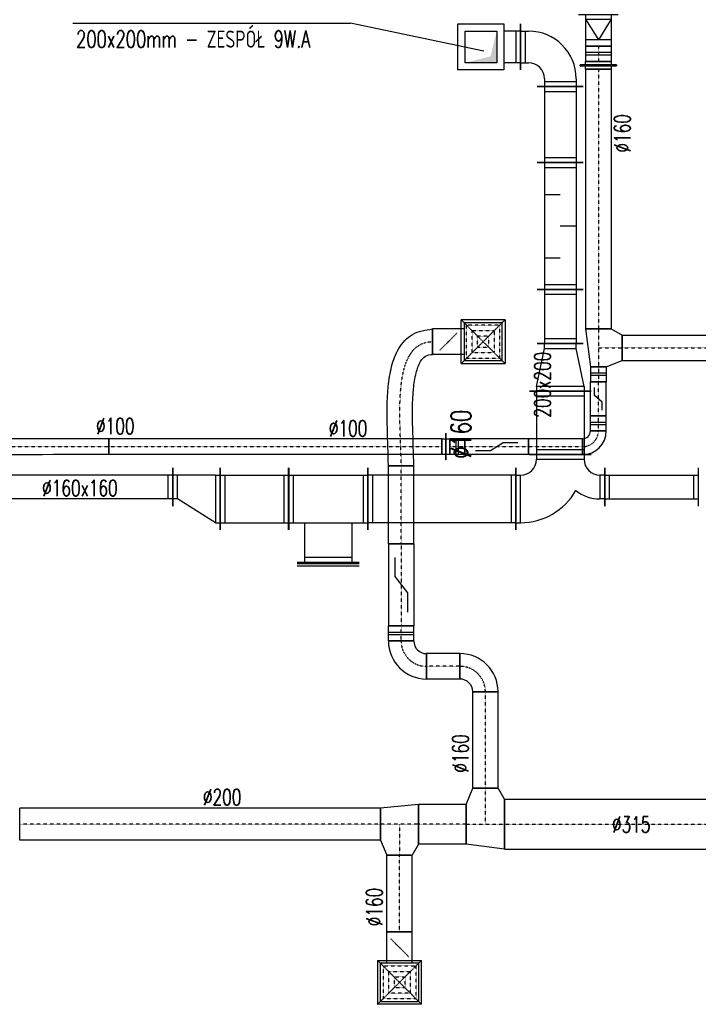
# Model space of a CAD drawing. Extents: x -7228 to 74941, y -112898 to 85621.
# Tile 198 of 256: x 25626 to 26054, y 34369 to 34989. Entities that reach past the tile are written whole.
import ezdxf

# ---------------------------------------------------------------- set-up
doc = ezdxf.new("R2010")
doc.units = 0
doc.linetypes.add('DASHDOT', pattern=[1, 0.5, -0.25, 0, -0.25])
doc.linetypes.add('DASHED', pattern=[0.75, 0.5, -0.25])
doc.layers.get('0').update_dxf_attribs({"color": 101, "linetype": 'CONTINUOUS'})
for name, color, linetype in [('E35', 6, 'CONTINUOUS'), ('FLUID-N8A', 7, 'CONTINUOUS'), ('FLUID-N8A-SYM', 7, 'CONTINUOUS'), ('FLUID-W7A', 7, 'CONTINUOUS'), ('FLUID-W8B', 7, 'CONTINUOUS'), ('FLUID-W8B-SYM', 7, 'CONTINUOUS'), ('m-went-odnośniki', 255, 'CONTINUOUS'), ('m-went-opis', 86, 'CONTINUOUS')]:
    doc.layers.add(name, color=color, linetype=linetype)
doc.styles.add('tab-bud$0$ROMANS', font='romans', dxfattribs={"width": 0.7})
doc.linetypes.add('ZIGZAG', pattern='A,0.00254,-5.08,[131,ltypeshp.shx,S=5.08,R=0,X=-5.08,Y=0],-10.16,[131,ltypeshp.shx,S=5.08,R=180,X=5.08,Y=0],-5.08', length=20.32254)

# ---------------------------------------------------------------- blocks, each defined once
blk = doc.blocks.new('*U7294')
at = {"color": 1, "linetype": 'Continuous', "lineweight": -2}
for p, q in [((-100, -125), (-100, 125)), ((100, 80), (100, -80))]:
    blk.add_line(p, q, dxfattribs=at)
at = {"color": 0, "linetype": 'ByBlock', "lineweight": -2}
for p, q in [((-100, 80), (-70, 80)), ((-70, 80), (60, 80)), ((60, 80), (100, 80)), ((-100, -80), (-70, -80)), ((-70, -80), (60, -80)), ((60, -80), (100, -80))]:
    blk.add_line(p, q, dxfattribs=at)
at = {"color": 4, "linetype": 'Continuous'}
for p, q in [((-70, -80), (-70, 80)), ((-70, 80), (60, 0)), ((60, 80), (60, -80)), ((-70, -80), (60, 0))]:
    blk.add_line(p, q, dxfattribs=at)
blk = doc.blocks.new('*U7293')
at = {"color": 1, "linetype": 'Continuous', "lineweight": -2}
for p, q in [((-25, -80), (-25, 80)), ((25, 80), (25, -80))]:
    blk.add_line(p, q, dxfattribs=at)
at = {"color": 0, "linetype": 'ByBlock', "lineweight": -2}
for p, q in [((-25, 80), (-2.5, 80)), ((-2.5, 115), (2.5, 115)), ((-2.5, 115), (-2.5, -115)), ((2.5, -115), (2.5, 115)), ((2.5, 80), (25, 80)), ((-2.5, -80), (-25, -80)), ((2.5, -115), (-2.5, -115)), ((25, -80), (2.5, -80))]:
    blk.add_line(p, q, dxfattribs=at)
blk = doc.blocks.new('*U7292')
at = {"color": 1, "linetype": 'Continuous', "lineweight": -2}
for p, q in [((-47.5, -80), (-47.5, 80)), ((47.5, 80), (47.5, -80))]:
    blk.add_line(p, q, dxfattribs=at)
at = {"color": 0, "linetype": 'ByBlock', "lineweight": -2}
for p, q in [((-47.5, 80), (47.5, 80)), ((-47.5, -80), (47.5, -80))]:
    blk.add_line(p, q, dxfattribs=at)
at = {"color": 4, "linetype": 'Continuous'}
for p, q in [((-7.5, 80), (-7.5, -80)), ((7.5, 80), (7.5, -80))]:
    blk.add_line(p, q, dxfattribs=at)
at = {"layer": 'FLUID-W8B-SYM', "color": 2, "linetype": 'DASHDOT'}
blk.add_line((-47.5, 0), (47.5, 0), dxfattribs=at)
blk = doc.blocks.new('*U7291')
at = {"color": 1, "linetype": 'Continuous', "lineweight": -2}
for p, q in [((-817.5, -80), (-817.5, 80)), ((817.5, 80), (817.5, -80))]:
    blk.add_line(p, q, dxfattribs=at)
at = {"color": 0, "linetype": 'ByBlock', "lineweight": -2}
for p, q in [((-817.5, 80), (817.5, 80)), ((-817.5, -80), (817.5, -80))]:
    blk.add_line(p, q, dxfattribs=at)
at = {"layer": 'FLUID-W8B-SYM', "color": 2, "linetype": 'DASHDOT'}
blk.add_line((-817.5, 0), (817.5, 0), dxfattribs=at)
blk = doc.blocks.new('*U7296')
at = {"color": 0, "linetype": 'ByBlock', "lineweight": -2}
for p, q in [((-120, 80), (-80, 150)), ((120, 50), (80, 150)), ((-120, -80), (120, -50))]:
    blk.add_line(p, q, dxfattribs=at)
at = {"color": 1, "linetype": 'Continuous', "lineweight": -2}
for p, q in [((-80, 150), (80, 150)), ((-120, -80), (-120, 80)), ((120, 50), (120, -50))]:
    blk.add_line(p, q, dxfattribs=at)
at = {"layer": 'FLUID-W8B-SYM', "color": 2, "linetype": 'DASHDOT'}
for p, q in [((0, 0), (0, 150)), ((-120, 0), (120, 0))]:
    blk.add_line(p, q, dxfattribs=at)
blk = doc.blocks.new('*U7313')
at = {"color": 1, "linetype": 'Continuous', "lineweight": -2}
for p, q in [((75, 75), (75, -25)), ((25, -75), (-75, -75))]:
    blk.add_line(p, q, dxfattribs=at)
at = {"color": 0, "linetype": 'ByBlock', "lineweight": -2}
for radius in [150, 50]:
    blk.add_arc((75, -75), radius, 90, 180, dxfattribs=at)
at = {"layer": 'FLUID-W8B-SYM', "color": 2, "linetype": 'DASHDOT'}
blk.add_arc((75, -75), 100, 90, 180, dxfattribs=at)
blk = doc.blocks.new('*U7314')
at = {"color": 1, "linetype": 'Continuous', "lineweight": -2}
for p, q in [((-170, -50), (-170, 50)), ((170, 50), (170, -50))]:
    blk.add_line(p, q, dxfattribs=at)
at = {"color": 0, "linetype": 'ByBlock', "lineweight": -2}
for p, q in [((-170, 50), (170, 50)), ((-170, -50), (170, -50))]:
    blk.add_line(p, q, dxfattribs=at)
at = {"layer": 'FLUID-W8B-SYM', "color": 2, "linetype": 'DASHDOT'}
blk.add_line((-170, 0), (170, 0), dxfattribs=at)
blk = doc.blocks.new('*U6992')
at = {"color": 1, "linetype": 'Continuous', "lineweight": -2}
for p, q in [((200, 195), (200, -95)), ((95, -200), (-195, -200))]:
    blk.add_line(p, q, dxfattribs=at)
at = {"color": 0, "linetype": 'ByBlock', "lineweight": -2}
for p, q in [((150, 150), (200, 150)), ((150, -50), (200, -50)), ((-150, -200), (-150, -150)), ((50, -200), (50, -150))]:
    blk.add_line(p, q, dxfattribs=at)
at = {"color": 4, "linetype": 'Continuous'}
for p, q in [((170, 150), (170, -50)), ((50, -170), (-150, -170))]:
    blk.add_line(p, q, dxfattribs=at)
at = {"color": 0, "linetype": 'ByBlock', "lineweight": -2}
for radius in [300, 100]:
    blk.add_arc((150, -150), radius, 90, 180, dxfattribs=at)
blk = doc.blocks.new('*U6993')
at = {"color": 1, "linetype": 'Continuous', "lineweight": -2}
for p, q in [((-239.5, -145), (-239.5, 145)), ((239.5, 145), (239.5, -145))]:
    blk.add_line(p, q, dxfattribs=at)
at = {"color": 0, "linetype": 'ByBlock', "lineweight": -2}
for p, q in [((-239.5, 100), (239.5, 100)), ((-239.5, -100), (239.5, -100))]:
    blk.add_line(p, q, dxfattribs=at)
at = {"color": 4, "linetype": 'Continuous'}
for p, q in [((-209.5, -100), (-209.5, 100)), ((209.5, 100), (209.5, -100))]:
    blk.add_line(p, q, dxfattribs=at)
blk = doc.blocks.new('*U6994')
at = {"color": 1, "linetype": 'Continuous', "lineweight": -2}
for p, q in [((-400, -145), (-400, 145)), ((400, 145), (400, -145))]:
    blk.add_line(p, q, dxfattribs=at)
at = {"color": 0, "linetype": 'ByBlock', "lineweight": -2}
for p, q in [((-400, 100), (400, 100)), ((-400, -100), (400, -100))]:
    blk.add_line(p, q, dxfattribs=at)
at = {"color": 4, "linetype": 'Continuous'}
for p, q in [((-370, -100), (-370, 100)), ((0, 100), (0, 0)), ((370, 100), (370, -100)), ((-200, -100), (-200, 0)), ((200, -100), (200, 0))]:
    blk.add_line(p, q, dxfattribs=at)
blk = doc.blocks.new('*U6995')
at = {"color": 1, "linetype": 'Continuous', "lineweight": -2}
for p, q in [((-199.5, -195), (-199.5, 195)), ((199.5, 195), (199.5, -195))]:
    blk.add_line(p, q, dxfattribs=at)
at = {"color": 0, "linetype": 'ByBlock', "lineweight": -2}
for p, q in [((-199.5, 150), (199.5, 150)), ((-199.5, -150), (199.5, -150))]:
    blk.add_line(p, q, dxfattribs=at)
at = {"color": 4, "linetype": 'Continuous'}
for p, q in [((-169.5, -150), (-169.5, 150)), ((169.5, 150), (169.5, -150))]:
    blk.add_line(p, q, dxfattribs=at)
blk = doc.blocks.new('*U7311')
at = {"color": 1, "linetype": 'Continuous', "lineweight": -2}
for p, q in [((-107, -50), (-107, 50)), ((107, 50), (107, -50))]:
    blk.add_line(p, q, dxfattribs=at)
at = {"color": 0, "linetype": 'ByBlock', "lineweight": -2}
for p, q in [((-107, 50), (107, 50)), ((-107, -50), (107, -50))]:
    blk.add_line(p, q, dxfattribs=at)
at = {"color": 4, "linetype": 'Continuous'}
for p, q in [((-21.4, -25), (21.4, 25)), ((21.4, 25), (71.3, 25)), ((-71.3, -25), (-21.4, -25))]:
    blk.add_line(p, q, dxfattribs=at)
at = {"layer": 'FLUID-W8B-SYM', "color": 2, "linetype": 'DASHDOT'}
blk.add_line((-107, 0), (107, 0), dxfattribs=at)
blk = doc.blocks.new('*U7312')
at = {"color": 1, "linetype": 'Continuous', "lineweight": -2}
for p, q in [((-47.5, -50), (-47.5, 50)), ((47.5, 50), (47.5, -50))]:
    blk.add_line(p, q, dxfattribs=at)
at = {"color": 0, "linetype": 'ByBlock', "lineweight": -2}
for p, q in [((-47.5, 50), (47.5, 50)), ((-47.5, -50), (47.5, -50))]:
    blk.add_line(p, q, dxfattribs=at)
at = {"color": 4, "linetype": 'Continuous'}
for p, q in [((-7.5, 50), (-7.5, -50)), ((7.5, 50), (7.5, -50))]:
    blk.add_line(p, q, dxfattribs=at)
at = {"layer": 'FLUID-W8B-SYM', "color": 2, "linetype": 'DASHDOT'}
blk.add_line((-47.5, 0), (47.5, 0), dxfattribs=at)
blk = doc.blocks.new('*U7310')
at = {"color": 1, "linetype": 'Continuous', "lineweight": -2}
for p, q in [((-47.5, -50), (-47.5, 50)), ((47.5, 50), (47.5, -50))]:
    blk.add_line(p, q, dxfattribs=at)
at = {"color": 0, "linetype": 'ByBlock', "lineweight": -2}
for p, q in [((-47.5, 50), (47.5, 50)), ((-47.5, -50), (47.5, -50))]:
    blk.add_line(p, q, dxfattribs=at)
at = {"color": 4, "linetype": 'Continuous'}
for p, q in [((-7.5, 50), (-7.5, -50)), ((7.5, 50), (7.5, -50))]:
    blk.add_line(p, q, dxfattribs=at)
at = {"layer": 'FLUID-W8B-SYM', "color": 2, "linetype": 'DASHDOT'}
blk.add_line((-47.5, 0), (47.5, 0), dxfattribs=at)
blk = doc.blocks.new('*U6996')
at = {"color": 1, "linetype": 'Continuous', "lineweight": -2}
for p, q in [((-170.5, -145), (-170.5, 145)), ((170.5, 145), (170.5, -145))]:
    blk.add_line(p, q, dxfattribs=at)
at = {"color": 0, "linetype": 'ByBlock', "lineweight": -2}
for p, q in [((-170.5, 100), (170.5, 100)), ((-170.5, -100), (170.5, -100))]:
    blk.add_line(p, q, dxfattribs=at)
at = {"color": 4, "linetype": 'Continuous'}
for p, q in [((-140.5, -100), (-140.5, 100)), ((140.5, 100), (140.5, -100))]:
    blk.add_line(p, q, dxfattribs=at)
blk = doc.blocks.new('*U6997')
at = {"color": 1, "linetype": 'Continuous', "lineweight": -2}
for p, q in [((-150, -195), (-150, 195)), ((150, 145), (150, -145))]:
    blk.add_line(p, q, dxfattribs=at)
at = {"color": 0, "linetype": 'ByBlock', "lineweight": -2}
for p, q in [((-120, 150), (-150, 150)), ((-120, 150), (120, 100)), ((120, 100), (150, 100)), ((-120, -150), (120, -100)), ((120, -100), (150, -100)), ((-120, -150), (-150, -150))]:
    blk.add_line(p, q, dxfattribs=at)
at = {"color": 4, "linetype": 'Continuous'}
for p, q in [((-120, -150), (-120, 150)), ((120, 100), (120, -100))]:
    blk.add_line(p, q, dxfattribs=at)
blk = doc.blocks.new('*U7295')
at = {"color": 1, "linetype": 'Continuous', "lineweight": -2}
for p, q in [((-989.5, -80), (-989.5, 80)), ((989.5, 80), (989.5, -80))]:
    blk.add_line(p, q, dxfattribs=at)
at = {"color": 0, "linetype": 'ByBlock', "lineweight": -2}
for p, q in [((-989.5, 80), (989.5, 80)), ((-989.5, -80), (989.5, -80))]:
    blk.add_line(p, q, dxfattribs=at)
at = {"layer": 'FLUID-W8B-SYM', "color": 2, "linetype": 'DASHDOT'}
blk.add_line((-989.5, 0), (989.5, 0), dxfattribs=at)
blk = doc.blocks.new('*U6998')
at = {"color": 1, "linetype": 'Continuous', "lineweight": -2}
for p, q in [((280, 260), (280, -130)), ((-280, -130), (-280, 110)), ((195, -215), (-195, -215))]:
    blk.add_line(p, q, dxfattribs=at)
at = {"color": 4, "linetype": 'Continuous'}
for p, q in [((250, 215), (250, -85)), ((-250, -85), (-250, 65)), ((150, -185), (-150, -185))]:
    blk.add_line(p, q, dxfattribs=at)
at = {"color": 0, "linetype": 'ByBlock', "lineweight": -2}
for p, q in [((280, 215), (250, 215)), ((-280, 65), (-250, 65)), ((-280, -85), (-250, -85)), ((280, -85), (250, -85)), ((-150, -215), (-150, -185)), ((150, -215), (150, -185))]:
    blk.add_line(p, q, dxfattribs=at)
for centre, radius, start, end in [((250, -185), 400, 90, 150.3137), ((-250, -185), 250, 52.4105, 90), ((-250, -185), 100, 0, 90), ((250, -185), 100, 90, 180)]:
    blk.add_arc(centre, radius, start, end, dxfattribs=at)
blk = doc.blocks.new('*U6999')
at = {"color": 1, "linetype": 'Continuous', "lineweight": -2}
for p, q in [((-466, -195), (-466, 195)), ((466, 195), (466, -195))]:
    blk.add_line(p, q, dxfattribs=at)
at = {"color": 0, "linetype": 'ByBlock', "lineweight": -2}
for p, q in [((-466, 150), (466, 150)), ((-466, -150), (466, -150))]:
    blk.add_line(p, q, dxfattribs=at)
at = {"color": 4, "linetype": 'Continuous'}
for p, q in [((-436, -150), (-436, 150)), ((436, 150), (436, -150))]:
    blk.add_line(p, q, dxfattribs=at)
blk = doc.blocks.new('*U7000')
at = {"color": 1, "linetype": 'Continuous', "lineweight": -2}
for p, q in [((-295, -120), (-295, 120)), ((295, 120), (295, -120))]:
    blk.add_line(p, q, dxfattribs=at)
at = {"color": 0, "linetype": 'ByBlock', "lineweight": -2}
for p, q in [((-295, 75), (295, 75)), ((-295, -75), (295, -75))]:
    blk.add_line(p, q, dxfattribs=at)
at = {"color": 4, "linetype": 'Continuous'}
for p, q in [((-265, -75), (-265, 75)), ((265, 75), (265, -75))]:
    blk.add_line(p, q, dxfattribs=at)
blk = doc.blocks.new('*U7004')
at = {"color": 4, "linetype": 'Continuous'}
blk.add_line((-195, 25), (195, 25), dxfattribs=at)
at = {"color": 0, "linetype": 'ByBlock', "lineweight": -2}
for p, q in [((-195, 10), (195, 10)), ((-150, 0), (-150, 10)), ((150, 0), (150, 10))]:
    blk.add_line(p, q, dxfattribs=at)
blk = doc.blocks.new('*U7005')
at = {"color": 1, "linetype": 'Continuous', "lineweight": -2}
for p, q in [((-250, -195), (-250, 195)), ((250, 195), (250, -195)), ((195, -400), (-195, -400))]:
    blk.add_line(p, q, dxfattribs=at)
at = {"color": 0, "linetype": 'ByBlock', "lineweight": -2}
for p, q in [((-250, 150), (250, 150)), ((-250, -150), (250, -150)), ((-150, -150), (-150, -400)), ((150, -400), (150, -150))]:
    blk.add_line(p, q, dxfattribs=at)
at = {"color": 4, "linetype": 'Continuous'}
for p, q in [((-220, -150), (-220, 150)), ((220, 150), (220, -150)), ((150, -370), (-150, -370))]:
    blk.add_line(p, q, dxfattribs=at)
blk = doc.blocks.new('*U7006')
at = {"color": 1, "linetype": 'Continuous', "lineweight": -2}
for p, q in [((-150, -45), (-150, 195)), ((150, 195), (150, -195))]:
    blk.add_line(p, q, dxfattribs=at)
at = {"color": 0, "linetype": 'ByBlock', "lineweight": -2}
for p, q in [((-120, 150), (-150, 150)), ((120, 150), (-120, 150)), ((120, 150), (150, 150)), ((-120, 0), (-150, 0)), ((120, -150), (-120, 0)), ((120, -150), (150, -150))]:
    blk.add_line(p, q, dxfattribs=at)
at = {"color": 4, "linetype": 'Continuous'}
for p, q in [((-120, 0), (-120, 150)), ((120, 150), (120, -150))]:
    blk.add_line(p, q, dxfattribs=at)
blk = doc.blocks.new('*U7007')
at = {"color": 1, "linetype": 'Continuous', "lineweight": -2}
for p, q in [((-215.5, -195), (-215.5, 195)), ((215.5, 195), (215.5, -195))]:
    blk.add_line(p, q, dxfattribs=at)
at = {"color": 0, "linetype": 'ByBlock', "lineweight": -2}
for p, q in [((-215.5, 150), (215.5, 150)), ((-215.5, -150), (215.5, -150))]:
    blk.add_line(p, q, dxfattribs=at)
at = {"color": 4, "linetype": 'Continuous'}
for p, q in [((-185.5, -150), (-185.5, 150)), ((185.5, 150), (185.5, -150))]:
    blk.add_line(p, q, dxfattribs=at)
blk = doc.blocks.new('*U7008')
at = {"color": 1, "linetype": 'Continuous', "lineweight": -2}
for p, q in [((-590, -120), (-590, 120)), ((590, 120), (590, -120))]:
    blk.add_line(p, q, dxfattribs=at)
at = {"color": 0, "linetype": 'ByBlock', "lineweight": -2}
for p, q in [((-590, 75), (590, 75)), ((-590, -75), (590, -75))]:
    blk.add_line(p, q, dxfattribs=at)
at = {"color": 4, "linetype": 'Continuous'}
for p, q in [((-560, -75), (-560, 75)), ((560, 75), (560, -75))]:
    blk.add_line(p, q, dxfattribs=at)
blk = doc.blocks.new('*U6633')
at = {"color": 4, "linetype": 'Continuous'}
for p, q in [((-138.5, 138.5), (138.5, 138.5)), ((-138.5, 138.5), (-138.5, -138.5)), ((138.5, -138.5), (138.5, 138.5)), ((138.5, -138.5), (-138.5, -138.5))]:
    blk.add_line(p, q, dxfattribs=at)
at = {"color": 4, "linetype": 'DASHED'}
for p, q in [((-138.5, 138.5), (0, 0)), ((138.5, 138.5), (0, 0)), ((-103.9, 103.9), (103.9, 103.9)), ((-103.9, 103.9), (-103.9, -103.9)), ((-69.2, 69.2), (69.2, 69.2)), ((-69.2, 69.2), (-69.2, -69.2)), ((69.2, -69.2), (69.2, 69.2)), ((103.9, -103.9), (103.9, 103.9)), ((-138.5, -138.5), (0, 0)), ((-34.6, 34.6), (34.6, 34.6)), ((-34.6, 34.6), (-34.6, -34.6)), ((138.5, -138.5), (0, 0)), ((34.6, -34.6), (34.6, 34.6)), ((34.6, -34.6), (-34.6, -34.6)), ((103.9, -103.9), (-103.9, -103.9)), ((69.2, -69.2), (-69.2, -69.2)), ((0, -219), (-56.6, -162.4)), ((0, -219), (56.6, -275.6))]:
    blk.add_line(p, q, dxfattribs=at)
at = {"color": 0, "linetype": 'ByBlock', "lineweight": -2}
for p, q in [((-120, -120), (-120, 120)), ((120, 120), (-120, 120)), ((120, 120), (120, -120)), ((-120, -120), (120, -120)), ((-80, -120), (-80, -318)), ((80, -120), (80, -318))]:
    blk.add_line(p, q, dxfattribs=at)
at = {"color": 5, "linetype": 'Continuous', "lineweight": -2}
blk.add_line((80, -318), (-80, -318), dxfattribs=at)
at = {"color": 4, "linetype": 'Continuous'}
blk.add_lwpolyline([(-2.5, -219, 5, 5, 1), (2.5, -219, 5, 5, 1)], format="xyseb", close=True, dxfattribs=at)
blk = doc.blocks.new('*U6630')
at = {"color": 4, "linetype": 'Continuous'}
for p, q in [((-138.5, 138.5), (138.5, 138.5)), ((-138.5, 138.5), (-138.5, -138.5)), ((138.5, -138.5), (138.5, 138.5)), ((138.5, -138.5), (-138.5, -138.5))]:
    blk.add_line(p, q, dxfattribs=at)
at = {"color": 4, "linetype": 'DASHED'}
for p, q in [((-138.5, 138.5), (0, 0)), ((138.5, 138.5), (0, 0)), ((-103.9, 103.9), (103.9, 103.9)), ((-103.9, 103.9), (-103.9, -103.9)), ((-69.2, 69.2), (69.2, 69.2)), ((-69.2, 69.2), (-69.2, -69.2)), ((69.2, -69.2), (69.2, 69.2)), ((103.9, -103.9), (103.9, 103.9)), ((-138.5, -138.5), (0, 0)), ((-34.6, 34.6), (34.6, 34.6)), ((-34.6, 34.6), (-34.6, -34.6)), ((138.5, -138.5), (0, 0)), ((34.6, -34.6), (34.6, 34.6)), ((34.6, -34.6), (-34.6, -34.6)), ((103.9, -103.9), (-103.9, -103.9)), ((69.2, -69.2), (-69.2, -69.2)), ((0, -219), (-56.6, -162.4)), ((0, -219), (56.6, -275.6))]:
    blk.add_line(p, q, dxfattribs=at)
at = {"color": 0, "linetype": 'ByBlock', "lineweight": -2}
for p, q in [((-120, -120), (-120, 120)), ((120, 120), (-120, 120)), ((120, 120), (120, -120)), ((-120, -120), (120, -120)), ((-80, -120), (-80, -318)), ((80, -120), (80, -318))]:
    blk.add_line(p, q, dxfattribs=at)
at = {"color": 5, "linetype": 'Continuous', "lineweight": -2}
blk.add_line((80, -318), (-80, -318), dxfattribs=at)
at = {"color": 4, "linetype": 'Continuous'}
blk.add_lwpolyline([(-2.5, -219, 5, 5, 1), (2.5, -219, 5, 5, 1)], format="xyseb", close=True, dxfattribs=at)
blk = doc.blocks.new('*U6609')
at = {"color": 0, "linetype": 'ByBlock', "lineweight": -2}
for p, q in [((-120, 125), (-80, 227.5)), ((120, 157.5), (80, 227.5)), ((120, -157.5), (-120, -125))]:
    blk.add_line(p, q, dxfattribs=at)
at = {"color": 5, "linetype": 'Continuous', "lineweight": -2}
for p, q in [((-80, 227.5), (80, 227.5)), ((-120, -125), (-120, 125)), ((120, 157.5), (120, -157.5))]:
    blk.add_line(p, q, dxfattribs=at)
at = {"layer": 'FLUID-N8A-SYM', "color": 2, "linetype": 'DASHDOT'}
for p, q in [((0, 0), (0, 227.5)), ((-120, 0), (120, 0))]:
    blk.add_line(p, q, dxfattribs=at)
blk = doc.blocks.new('*U6612')
at = {"color": 5, "linetype": 'Continuous', "lineweight": -2}
for p, q in [((-1137, -100), (-1137, 100)), ((1137, 100), (1137, -100))]:
    blk.add_line(p, q, dxfattribs=at)
at = {"color": 0, "linetype": 'ByBlock', "lineweight": -2}
for p, q in [((-1137, 100), (1137, 100)), ((-1137, -100), (1137, -100))]:
    blk.add_line(p, q, dxfattribs=at)
at = {"layer": 'FLUID-N8A-SYM', "color": 2, "linetype": 'DASHDOT'}
blk.add_line((-1137, 0), (1137, 0), dxfattribs=at)
blk = doc.blocks.new('*U6628')
at = {"color": 5, "linetype": 'Continuous', "lineweight": -2}
for p, q in [((-245.5, -80), (-245.5, 80)), ((245.5, 80), (245.5, -80))]:
    blk.add_line(p, q, dxfattribs=at)
at = {"color": 0, "linetype": 'ByBlock', "lineweight": -2}
for p, q in [((-245.5, 80), (245.5, 80)), ((-245.5, -80), (245.5, -80))]:
    blk.add_line(p, q, dxfattribs=at)
at = {"layer": 'FLUID-N8A-SYM', "color": 2, "linetype": 'DASHDOT'}
blk.add_line((-245.5, 0), (245.5, 0), dxfattribs=at)
blk = doc.blocks.new('*U6622')
at = {"color": 5, "linetype": 'Continuous', "lineweight": -2}
for p, q in [((-304, -80), (-304, 80)), ((304, 80), (304, -80))]:
    blk.add_line(p, q, dxfattribs=at)
at = {"color": 0, "linetype": 'ByBlock', "lineweight": -2}
for p, q in [((-304, 80), (304, 80)), ((-304, -80), (304, -80))]:
    blk.add_line(p, q, dxfattribs=at)
at = {"layer": 'FLUID-N8A-SYM', "color": 2, "linetype": 'DASHDOT'}
blk.add_line((-304, 0), (304, 0), dxfattribs=at)
blk = doc.blocks.new('*U6623')
at = {"color": 5, "linetype": 'Continuous', "lineweight": -2}
for p, q in [((-120, -40), (-120, 120)), ((120, -120), (-40, -120))]:
    blk.add_line(p, q, dxfattribs=at)
at = {"color": 0, "linetype": 'ByBlock', "lineweight": -2}
for radius in [240, 80]:
    blk.add_arc((-120, -120), radius, 0, 90, dxfattribs=at)
at = {"layer": 'FLUID-N8A-SYM', "color": 2, "linetype": 'DASHDOT'}
blk.add_arc((-120, -120), 160, 0, 90, dxfattribs=at)
blk = doc.blocks.new('*U6624')
at = {"color": 5, "linetype": 'Continuous', "lineweight": -2}
for p, q in [((-105.5, -80), (-105.5, 80)), ((105.5, 80), (105.5, -80))]:
    blk.add_line(p, q, dxfattribs=at)
at = {"color": 0, "linetype": 'ByBlock', "lineweight": -2}
for p, q in [((-105.5, 80), (105.5, 80)), ((-105.5, -80), (105.5, -80))]:
    blk.add_line(p, q, dxfattribs=at)
at = {"layer": 'FLUID-N8A-SYM', "color": 2, "linetype": 'DASHDOT'}
blk.add_line((-105.5, 0), (105.5, 0), dxfattribs=at)
blk = doc.blocks.new('*U6625')
at = {"color": 5, "linetype": 'Continuous', "lineweight": -2}
for p, q in [((120, 120), (120, -40)), ((40, -120), (-120, -120))]:
    blk.add_line(p, q, dxfattribs=at)
at = {"color": 0, "linetype": 'ByBlock', "lineweight": -2}
for radius in [240, 80]:
    blk.add_arc((120, -120), radius, 90, 180, dxfattribs=at)
at = {"layer": 'FLUID-N8A-SYM', "color": 2, "linetype": 'DASHDOT'}
blk.add_arc((120, -120), 160, 90, 180, dxfattribs=at)
blk = doc.blocks.new('*U7316')
at = {"color": 1, "linetype": 'Continuous', "lineweight": -2}
for p, q in [((-1049, -50), (-1049, 50)), ((1049, 50), (1049, -50))]:
    blk.add_line(p, q, dxfattribs=at)
at = {"color": 0, "linetype": 'ByBlock', "lineweight": -2}
for p, q in [((-1049, 50), (1049, 50)), ((-1049, -50), (1049, -50))]:
    blk.add_line(p, q, dxfattribs=at)
at = {"layer": 'FLUID-W8B-SYM', "color": 2, "linetype": 'DASHDOT'}
blk.add_line((-1049, 0), (1049, 0), dxfattribs=at)
blk = doc.blocks.new('*U7315')
at = {"color": 1, "linetype": 'Continuous', "lineweight": -2}
for p, q in [((-200.5, -50), (-200.5, 50)), ((200.5, 50), (200.5, -50))]:
    blk.add_line(p, q, dxfattribs=at)
at = {"color": 0, "linetype": 'ByBlock', "lineweight": -2}
for p, q in [((-200.5, 50), (200.5, 50)), ((-200.5, -50), (200.5, -50))]:
    blk.add_line(p, q, dxfattribs=at)
at = {"color": 4, "linetype": 'Continuous'}
for p, q in [((-40.1, -25), (40.1, 25)), ((40.1, 25), (133.7, 25)), ((-133.7, -25), (-40.1, -25))]:
    blk.add_line(p, q, dxfattribs=at)
at = {"layer": 'FLUID-W8B-SYM', "color": 2, "linetype": 'DASHDOT'}
blk.add_line((-200.5, 0), (200.5, 0), dxfattribs=at)
blk = doc.blocks.new('*U7317')
at = {"color": 1, "linetype": 'Continuous', "lineweight": -2}
blk.add_line((1117.6, 50.3), (1117.6, -49.7), dxfattribs=at)
at = {"color": 0, "linetype": 'ByBlock', "lineweight": -2}
blk.add_arc((0, 0), 50, 90.01987, 270.01987, dxfattribs=at)
at = {"color": 4, "linetype": 'DASHED', "lineweight": -2}
blk.add_arc((0, 0), 50, 270.01987, 90.01987, dxfattribs=at)
at = {"color": 1, "linetype": 'ZIGZAG', "lineweight": -2, "ltscale": 0.4}
for points in [[(1117.6, 50.3), (0, 50)], [(1117.6, -49.7), (0, -50)]]:
    blk.add_spline(points, degree=3, dxfattribs=at)
at = {"layer": 'FLUID-W8B-SYM', "color": 2, "linetype": 'DASHDOT'}
for p, q in [((0, 50), (0, -50)), ((0, 0), (-50, 0))]:
    blk.add_line(p, q, dxfattribs=at)
at = {"layer": 'FLUID-W8B-SYM', "color": 2, "linetype": 'DASHDOT', "start_tangent": (-1, 0), "end_tangent": (-1, -0.000347)}
blk.add_spline([(1117.6, 0.3), (0, 0)], degree=3, dxfattribs=at)
blk = doc.blocks.new('*U6627')
at = {"color": 5, "linetype": 'Continuous', "lineweight": -2}
for p, q in [((-258.5, -80), (-258.5, 80)), ((258.5, 80), (258.5, -80))]:
    blk.add_line(p, q, dxfattribs=at)
at = {"color": 0, "linetype": 'ByBlock', "lineweight": -2}
for p, q in [((-258.5, 80), (258.5, 80)), ((-258.5, -80), (258.5, -80))]:
    blk.add_line(p, q, dxfattribs=at)
at = {"color": 4, "linetype": 'Continuous'}
for p, q in [((-51.7, -40), (51.7, 40)), ((51.7, 40), (172.3, 40)), ((-172.3, -40), (-51.7, -40))]:
    blk.add_line(p, q, dxfattribs=at)
at = {"layer": 'FLUID-N8A-SYM', "color": 2, "linetype": 'DASHDOT'}
blk.add_line((-258.5, 0), (258.5, 0), dxfattribs=at)
blk = doc.blocks.new('*U6626')
at = {"color": 5, "linetype": 'Continuous', "lineweight": -2}
for p, q in [((-47.5, -80), (-47.5, 80)), ((47.5, 80), (47.5, -80))]:
    blk.add_line(p, q, dxfattribs=at)
at = {"color": 0, "linetype": 'ByBlock', "lineweight": -2}
for p, q in [((-47.5, 80), (47.5, 80)), ((-47.5, -80), (47.5, -80))]:
    blk.add_line(p, q, dxfattribs=at)
at = {"color": 4, "linetype": 'Continuous'}
for p, q in [((-7.5, 80), (-7.5, -80)), ((7.5, 80), (7.5, -80))]:
    blk.add_line(p, q, dxfattribs=at)
at = {"layer": 'FLUID-N8A-SYM', "color": 2, "linetype": 'DASHDOT'}
blk.add_line((-47.5, 0), (47.5, 0), dxfattribs=at)
blk = doc.blocks.new('*U6629')
at = {"color": 5, "linetype": 'Continuous', "lineweight": -2}
for p, q in [((0, 80), (0, -80)), ((-118.4, -782.6), (-278.4, -782.6))]:
    blk.add_line(p, q, dxfattribs=at)
at = {"color": 5, "linetype": 'ZIGZAG', "lineweight": -2, "ltscale": 0.4}
for points in [[(-278.4, -782.6), (-285.2, -549.1), (-279.7, -282.6), (-258.5, -156.7), (-213.2, -43.5), (-127.5, 45.7), (0, 80)], [(-118.4, -782.6), (-125.3, -544.6), (-120.5, -298.2), (-103.6, -196.7), (-75.8, -125.4), (-44.1, -90.8), (0, -80)]]:
    blk.add_spline(points, degree=3, dxfattribs=at)
at = {"layer": 'FLUID-N8A-SYM', "color": 2, "linetype": 'DASHDOT', "start_tangent": (0, 1), "end_tangent": (1, 0)}
blk.add_spline([(-198.4, -782.6), (0, 0)], degree=3, dxfattribs=at)
blk = doc.blocks.new('*U6607')
at = {"color": 5, "linetype": 'Continuous', "lineweight": -2}
for p, q in [((-827, -157.5), (-827, 157.5)), ((827, 157.5), (827, -157.5))]:
    blk.add_line(p, q, dxfattribs=at)
at = {"color": 0, "linetype": 'ByBlock', "lineweight": -2}
for p, q in [((-827, 157.5), (827, 157.5)), ((-827, -157.5), (827, -157.5))]:
    blk.add_line(p, q, dxfattribs=at)
at = {"layer": 'FLUID-N8A-SYM', "color": 2, "linetype": 'DASHDOT'}
blk.add_line((-827, 0), (827, 0), dxfattribs=at)
blk = doc.blocks.new('*U6608')
at = {"color": 5, "linetype": 'Continuous', "lineweight": -2}
for p, q in [((-150.5, -125), (-150.5, 125)), ((150.5, 125), (150.5, -125))]:
    blk.add_line(p, q, dxfattribs=at)
at = {"color": 0, "linetype": 'ByBlock', "lineweight": -2}
for p, q in [((-150.5, 125), (150.5, 125)), ((-150.5, -125), (150.5, -125))]:
    blk.add_line(p, q, dxfattribs=at)
at = {"layer": 'FLUID-N8A-SYM', "color": 2, "linetype": 'DASHDOT'}
blk.add_line((-150.5, 0), (150.5, 0), dxfattribs=at)
blk = doc.blocks.new('*U6611')
at = {"color": 0, "linetype": 'ByBlock', "lineweight": -2}
for p, q in [((-120, 125), (-80, 195)), ((120, 100), (80, 195)), ((-120, -125), (120, -100))]:
    blk.add_line(p, q, dxfattribs=at)
at = {"color": 5, "linetype": 'Continuous', "lineweight": -2}
for p, q in [((-80, 195), (80, 195)), ((-120, -125), (-120, 125)), ((120, 100), (120, -100))]:
    blk.add_line(p, q, dxfattribs=at)
at = {"layer": 'FLUID-N8A-SYM', "color": 2, "linetype": 'DASHDOT'}
for p, q in [((0, 0), (0, 195)), ((-120, 0), (120, 0))]:
    blk.add_line(p, q, dxfattribs=at)
blk = doc.blocks.new('*U6610')
at = {"color": 5, "linetype": 'Continuous', "lineweight": -2}
for p, q in [((-80, 0), (80, 0)), ((80, -483.8), (-80, -483.8))]:
    blk.add_line(p, q, dxfattribs=at)
at = {"color": 5, "linetype": 'ZIGZAG', "lineweight": -2, "ltscale": 0.4}
for points in [[(-80, -483.8), (-80, 0)], [(80, -483.8), (80, 0)]]:
    blk.add_spline(points, degree=3, dxfattribs=at)
at = {"layer": 'FLUID-N8A-SYM', "color": 2, "linetype": 'DASHDOT', "start_tangent": (0, 1), "end_tangent": (0, 1)}
blk.add_spline([(0, -483.8), (0, 0)], degree=3, dxfattribs=at)
blk = doc.blocks.new('*U7012')
at = {"color": 1, "linetype": 'Continuous', "lineweight": -2}
blk.add_line((-185, -145), (-185, 145), dxfattribs=at)
at = {"color": 4, "linetype": 'Continuous'}
for p, q in [((-80, -145), (-80, 145)), ((-80, 145), (210, 145)), ((210, 145), (210, -145)), ((-155, -100), (-155, 100)), ((210, -145), (-80, -145))]:
    blk.add_line(p, q, dxfattribs=at)
at = {"color": 0, "linetype": 'ByBlock', "lineweight": -2}
for p, q in [((-185, 100), (-80, 100)), ((-35, -100), (-35, 100)), ((-35, 100), (165, 100)), ((165, 100), (165, -100)), ((-185, -100), (-80, -100)), ((165, -100), (-35, -100))]:
    blk.add_line(p, q, dxfattribs=at)
at = {"color": 0, "linetype": 'ByBlock'}
blk.add_solid([(-35, 100), (165, 100), (-35, -100), (5, 60)], dxfattribs=at)
blk = doc.blocks.new('*U7320')
at = {"color": 0, "linetype": 'ByBlock', "lineweight": -2}
for p, q in [((-2.5, 82.5), (2.5, 82.5)), ((-2.5, 82.5), (-2.5, -82.5)), ((2.5, -82.5), (2.5, 82.5)), ((-25, 50), (-2.5, 50)), ((2.5, 50), (25, 50)), ((-2.5, -50), (-25, -50)), ((25, -50), (2.5, -50)), ((2.5, -82.5), (-2.5, -82.5))]:
    blk.add_line(p, q, dxfattribs=at)
at = {"color": 1, "linetype": 'Continuous', "lineweight": -2}
for p, q in [((-25, -50), (-25, 50)), ((25, 50), (25, -50))]:
    blk.add_line(p, q, dxfattribs=at)
blk = doc.blocks.new('*U7321')
at = {"color": 1, "linetype": 'Continuous', "lineweight": -2}
for p, q in [((-47.5, -50), (-47.5, 50)), ((47.5, 50), (47.5, -50))]:
    blk.add_line(p, q, dxfattribs=at)
at = {"color": 0, "linetype": 'ByBlock', "lineweight": -2}
for p, q in [((-47.5, 50), (47.5, 50)), ((-47.5, -50), (47.5, -50))]:
    blk.add_line(p, q, dxfattribs=at)
at = {"color": 4, "linetype": 'Continuous'}
for p, q in [((-7.5, 50), (-7.5, -50)), ((7.5, 50), (7.5, -50))]:
    blk.add_line(p, q, dxfattribs=at)
at = {"layer": 'FLUID-W8B-SYM', "color": 2, "linetype": 'DASHDOT'}
blk.add_line((-47.5, 0), (47.5, 0), dxfattribs=at)
blk = doc.blocks.new('A$C57440DA0')
at = {"layer": 'm-went-odnośniki'}
for p in [(7410.74, -4729.31), (7669.8, -4746.89)]:
    blk.add_line(p, (7585.76, -4729.31), dxfattribs=at)
at = {"layer": 'FLUID-N8A', "color": 5, "linetype": 'Continuous', "zscale": 0.1}
for name, p, xscale, yscale, rotation in [('*U6630', (7669.38, -4929.97), 0.1000000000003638, 0.1000000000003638, 270), ('*U6628', (7617.74, -5032.79), 0.1, 0.1, 90), ('*U6627', (7617.74, -5083.19), 0.1, 0.1, 270), ('*U6626', (7617.7, -5113.83), 0.1, 0.1, 90), ('*U6625', (7621.7, -5130.58), 0.1, 0.1, 90), ('*U6624', (7644.25, -5134.58), 0.09999999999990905, 0.1, 179.9999999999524), ('*U6623', (7666.8, -5138.58), 0.09999999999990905, 0.1, 359.9999999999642), ('*U6622', (7670.8, -5180.98), 0.1, 0.1, 90), ('*U6609', (7670.8, -5234.08), 0.09999999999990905, 0.1, 359.999999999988), ('*U6607', (7765.5, -5234.08), 0.09999999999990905, 0.1, 359.9999999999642), ('*U6612', (7491.03, -5234.08), 0.09999999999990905, 0.1, 179.9999999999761), ('*U6611', (7616.73, -5234.08), 0.09999999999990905, 0.1, 179.9999999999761), ('*U6608', (7643.75, -5234.08), 0.09999999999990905, 0.1, 179.9999999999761), ('*U6610', (7616.73, -5253.58), 0.09999999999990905, 0.1, 359.9999999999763), ('*U6633', (7616.73, -5333.77), 0.1000000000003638, 0.1000000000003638, 179.9999999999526)]:
    blk.add_blockref(name, p, dxfattribs=dict(at, xscale=xscale, yscale=yscale, rotation=rotation))
at = {"layer": 'FLUID-N8A', "color": 5, "linetype": 'Continuous', "xscale": 0.09999999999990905, "yscale": 0.1, "zscale": 0.1}
blk.add_blockref('*U6629', (7637.58, -4929.97), dxfattribs=at)
at = {"layer": 'FLUID-W7A', "color": 1, "linetype": 'Continuous', "zscale": 0.1}
for name, p, xscale, yscale, rotation in [('*U7012', (7674.54, -4744.21), 0.1000000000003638, 0.1000000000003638, 180.0000000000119), ('*U6992', (7713.04, -4749.21), 0.1, 0.1, 270), ('*U6993', (7718.04, -4793.16), 0.1, 0.1, 270), ('*U6994', (7718.04, -4857.11), 0.1, 0.1, 270), ('*U6996', (7718.04, -4914.16), 0.1, 0.1, 270), ('*U6997', (7718.04, -4946.18), 0.1, 0.1, 90), ('*U6995', (7718.04, -4981.13), 0.1000000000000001, 0.1000000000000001, 270), ('*U6998', (7718, -5022.55), 0.09999999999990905, 0.1000000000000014, 179.9999999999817), ('*U7008', (7414.75, -5021.55), 0.09999999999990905, 0.1, 179.9999999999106), ('*U7006', (7488.75, -5029.05), 0.09999999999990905, 0.1, 359.9999999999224), ('*U7007', (7525.3, -5029.05), 0.09999999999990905, 0.1, 359.9999999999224), ('*U7005', (7571.8, -5029.05), 0.09999999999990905, 0.1, 359.9999999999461), ('*U6999', (7643.4, -5029.05), 0.09999999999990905, 0.1, 180.0000000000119), ('*U7000', (7775.5, -5021.55), 0.09999999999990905, 0.1, 359.9999999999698), ('*U7004', (7571.8, -5069.05), 0.09999999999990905, 0.1, 179.999999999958)]:
    blk.add_blockref(name, p, dxfattribs=dict(at, xscale=xscale, yscale=yscale, rotation=rotation))
at = {"layer": 'FLUID-W8B', "color": 1, "linetype": 'Continuous', "yscale": 0.1}
for name, p, xscale, zscale, rotation in [('*U7294', (7742, -4733.78), 0.1, 0.1, 270), ('*U7292', (7742, -4748.53), 0.1, 0.1, 270), ('*U7293', (7742, -4755.78), 0.1, 0.1, 270), ('*U7291', (7742, -4840.03), 0.1, 0.1, 270), ('*U7296', (7742, -4933.78), 0.1, 0.1, 270), ('*U7295', (7855.95, -4933.78), 0.09999999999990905, 0.1, 359.9999999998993), ('*U7310', (7742, -4950.53), 0.1, 0.1, 270), ('*U7311', (7742, -4965.98), 0.1, 0.1, 90), ('*U7312', (7742, -4981.43), 0.1, 0.1, 90), ('*U7320', (7645.88, -4996.18), 0.1, 0.1, 180.0000000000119), ('*U7313', (7739.5, -4993.68), 0.09999999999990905, 0.1, 180.0000000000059), ('*U7317', (7321.81, -4996.2), 0.09999999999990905, 0.1, 359.9999999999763), ('*U7316', (7538.48, -4996.18), 0.09999999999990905, 0.1000000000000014, 180.0000000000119), ('*U7321', (7653.15, -4996.18), 0.1, 0.1, 179.9999999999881), ('*U7315', (7677.95, -4996.18), 0.09999999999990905, 0.1, 179.9999999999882), ('*U7314', (7715, -4996.18), 0.09999999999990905, 0.1, 180.0000000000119)]:
    blk.add_blockref(name, p, dxfattribs=dict(at, xscale=xscale, zscale=zscale, rotation=rotation))
at = {"layer": 'm-went-opis', "style": 'tab-bud$0$ROMANS', "width": 0.7}
for s, height, rotation, p in [('200x200mm - ZESPÓŁ 9W.A', 10.7572, 0, (7412.87, -4744.64)), ('%%c160', 10.109, 90, (7762.17, -4810.8, 0)), ('200x200', 10.109, 90, (7711.9, -4977.86)), ('%%c160', 12.78, 89.94143, (7661.86, -5003.63, 0)), ('%%c100', 10.109, 360, (7425.44, -4988.24, 0)), ('%%c100', 10.109, 360, (7572.15, -4989.68, 0)), ('%%c160x160', 10.109, 360, (7391.46, -5027.27, 0)), ('%%c160', 10.109, 90, (7660.24, -5201.66, 0)), ('%%c200', 10.109, 360, (7492.79, -5222.06, 0)), ('%%c315', 10.109, 360, (7750.61, -5239.37)), ('%%c160', 10.109, 90, (7605.88, -5298.45, 0))]:
    blk.add_text(s, height=height, rotation=rotation, dxfattribs=at).set_placement(p)

msp = doc.modelspace()

# ---------------------------------------------------------------- block references
at = {"layer": 'E35'}
msp.add_blockref('A$C57440DA0', (18248.5, 39716.472), dxfattribs=at)

doc.saveas('drawing.dxf')
